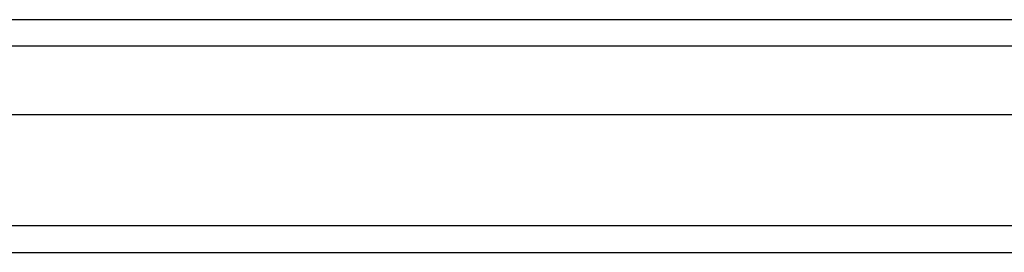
# Model space of a CAD drawing. Header units: inches. Extents: x 48.1 to 120.1, y 31.5 to 55.7.
# Tile 14 of 85: x 68 to 71.6, y 32.6 to 33.5. Entities that reach past the tile are written whole.
import ezdxf

# ---------------------------------------------------------------- set-up
doc = ezdxf.new("R2010")
doc.units = ezdxf.units.IN
doc.header["$MEASUREMENT"] = 0
doc.layers.add('Visible Edges(ANSI)', color=7, linetype='Continuous', lineweight=25)
doc.layers.add('Visible Tangent Edges(ANSI)', color=7, linetype='Continuous', lineweight=25)

msp = doc.modelspace()

# ---------------------------------------------------------------- linework, layer by layer
at = {"layer": 'Visible Edges(ANSI)'}
for p, q in [((48.951, 33.4672), (119.1567, 33.4672)), ((119.3452, 33.1128), (48.7625, 33.1128)), ((48.1528, 32.601), (119.9548, 32.601))]:
    msp.add_line(p, q, dxfattribs=at)
at = {"layer": 'Visible Tangent Edges(ANSI)'}
for p, q in [((119.2867, 33.3682), (48.821, 33.3682)), ((119.9548, 32.7), (48.1528, 32.7))]:
    msp.add_line(p, q, dxfattribs=at)

doc.saveas('drawing.dxf')
